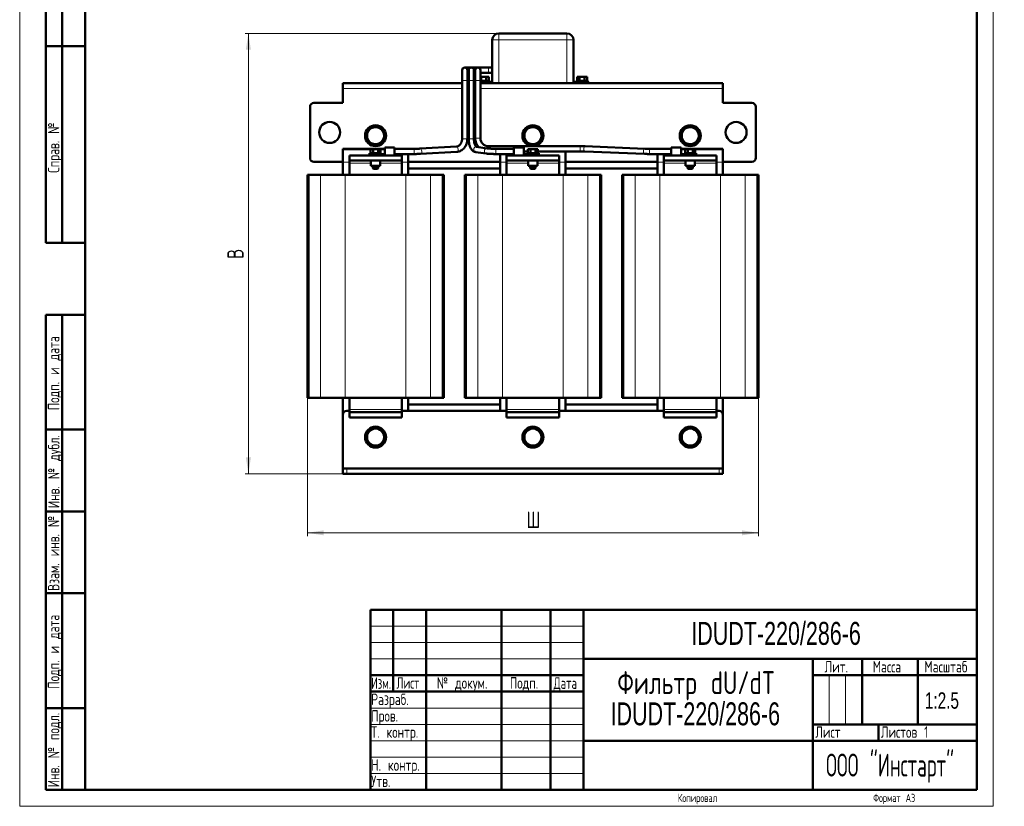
# Model space of a CAD drawing. Header units: millimetres. Extents: x 0 to 751, y 0 to 1050.
# Tile 1 of 2: x 0 to 751, y 0 to 600. Entities that reach past the tile are written whole.
import ezdxf

# ---------------------------------------------------------------- set-up
doc = ezdxf.new("R2010")
doc.units = ezdxf.units.MM
doc.header["$LTSCALE"] = 2.5
doc.linetypes.add('SLD-Сплошная', pattern=[0])
doc.styles.add('SLDTEXTSTYLE0', font='TXT', dxfattribs={"width": 0.7})
doc.styles.add('SLDTEXTSTYLE1', font='TXT', dxfattribs={"width": 0.7, "bigfont": 'bigfont'})
doc.styles.add('SLDTEXTSTYLE2', font='TXT', dxfattribs={"width": 0.705079, "bigfont": 'bigfont'})
doc.styles.add('SLDTEXTSTYLE3', font='TXT', dxfattribs={"width": 0.648852, "bigfont": 'bigfont'})
doc.styles.add('SLDTEXTSTYLE4', font='TXT', dxfattribs={"width": 0.632021, "bigfont": 'bigfont'})
doc.styles.add('SLDTEXTSTYLE5', font='TXT', dxfattribs={"width": 0.625377, "bigfont": 'bigfont'})
doc.styles.add('SLDTEXTSTYLE6', font='TXT', dxfattribs={"width": 0.578033, "bigfont": 'bigfont'})
doc.dimstyles.new('SLDDIMSTYLE0', dxfattribs={"dimtxt": 12.5, "dimasz": 12.5, "dimexe": 0, "dimexo": 0.0625, "dimgap": 3.125, "dimtad": 2, "dimdec": 1, "dimrnd": 1e-09, "dimzin": 12, "dimdsep": 46, "dimtxsty": 'SLDTEXTSTYLE0', "dimsah": 1, "dimcen": 0.09, "dimadec": 0, "dimazin": 3, "dimtfac": 1, "dimtdec": 3, "dimtofl": 0, "dimtmove": 0, "dimatfit": 3, "dimfxl": 0, "dimfrac": 2, "dimtolj": 1, "dimtzin": 12, "dimarcsym": 0})

# ---------------------------------------------------------------- blocks, each defined once
blk = doc.blocks.new('SW_NOTE_0')
at = {"color": 0, "linetype": 'Continuous', "lineweight": 0, "char_height": 17.5, "attachment_point": 2}
for s, insert, style in [('Фильтр dU/dT', (65.62, 22.49), 'SLDTEXTSTYLE1'), ('IDUDT-220/286-6', (64.99, -1.26), 'SLDTEXTSTYLE0')]:
    blk.add_mtext(s, dxfattribs=dict(at, insert=insert, style=style))
blk = doc.blocks.new('_D')
at = {"color": 7, "linetype": 'SLD-Сплошная', "lineweight": 0}
for p, q in [((219.44, 311.64), (219.44, 206.17)), ((563.44, 311.64), (563.44, 206.17)), ((219.44, 208.67), (563.44, 208.67))]:
    blk.add_line(p, q, dxfattribs=at)
at = {"color": 7, "linetype": 'SLD-Сплошная', "lineweight": 18}
for points in [[(219.44, 208.67), (231.94, 206.74), (231.94, 210.59)], [(563.44, 208.67), (550.94, 210.59), (550.94, 206.74)]]:
    blk.add_solid(points, dxfattribs=at)
at = {"color": 7, "linetype": 'SLD-Сплошная', "lineweight": 18, "insert": (386.55, 224.78), "char_height": 12.5, "attachment_point": 1, "style": 'SLDTEXTSTYLE1'}
blk.add_mtext('Ш', dxfattribs=at)
blk = doc.blocks.new('_D_1')
at = {"color": 7, "linetype": 'SLD-Сплошная', "lineweight": 0}
for p, q in [((365.41, 589.67), (171.94, 589.67)), ((174.44, 253.67), (174.44, 589.67)), ((249.41, 253.67), (171.94, 253.67))]:
    blk.add_line(p, q, dxfattribs=at)
at = {"color": 7, "linetype": 'SLD-Сплошная', "lineweight": 18}
for points in [[(174.44, 589.67), (172.51, 577.17), (176.36, 577.17)], [(174.44, 253.67), (176.36, 266.17), (172.51, 266.17)]]:
    blk.add_solid(points, dxfattribs=at)
at = {"color": 7, "linetype": 'SLD-Сплошная', "lineweight": 18, "insert": (158.32, 417.66), "char_height": 12.5, "attachment_point": 1, "rotation": 90, "style": 'SLDTEXTSTYLE1'}
blk.add_mtext('В', dxfattribs=at)

msp = doc.modelspace()

# ---------------------------------------------------------------- linework, layer by layer
at = {"color": 7, "linetype": 'SLD-Сплошная', "lineweight": 18}
for p, q in [((0, 1050), (0, 0)), ((742.5, 1050), (742.5, 0)), ((267.5, 137.5), (430, 137.5)), ((267.5, 125), (430, 125)), ((267.5, 112.5), (430, 112.5)), ((617.5, 100), (617.5, 62.5)), ((630, 100), (630, 62.5)), ((267.5, 75), (430, 75)), ((267.5, 62.5), (430, 62.5)), ((267.5, 50), (430, 50)), ((267.5, 37.5), (430, 37.5)), ((267.5, 25), (430, 25)), ((0, 0), (742.5, 0))]:
    msp.add_line(p, q, dxfattribs=at)
at = {"color": 7, "linetype": 'SLD-Сплошная', "lineweight": 50}
for p, q in [((50, 1037.5), (50, 12.5)), ((50, 1037.5), (50, 12.5)), ((730, 12.5), (730, 1037.5)), ((20, 430), (20, 730)), ((20, 430), (20, 730)), ((32.5, 430), (32.5, 730)), ((32.5, 430), (32.5, 730)), ((417.44, 589.67), (365.44, 589.67)), ((20, 580), (50, 580)), ((50, 580), (20, 580)), ((360.44, 584.67), (360.44, 552.67)), ((422.44, 552.67), (422.44, 584.67)), ((344.48, 563.67), (339.48, 563.67)), ((349.48, 563.67), (344.48, 563.67)), ((357.48, 563.67), (349.48, 563.67)), ((360.44, 563.67), (357.48, 563.67)), ((337.48, 561.67), (337.48, 553.67)), ((341.48, 553.67), (341.48, 561.67)), ((341.48, 559.67), (342.48, 559.67)), ((342.48, 561.67), (342.48, 553.67)), ((346.48, 553.67), (346.48, 561.67)), ((346.48, 559.67), (347.48, 559.67)), ((347.48, 561.67), (347.48, 553.67)), ((351.48, 553.67), (351.48, 561.67)), ((351.48, 559.67), (357.48, 559.67)), ((351.48, 556.47), (352.03, 556.47)), ((352.03, 553.47), (352.03, 556.47)), ((352.03, 556.47), (355.84, 556.47)), ((355.84, 553.47), (355.84, 556.47)), ((355.84, 556.47), (357.75, 556.47)), ((357.48, 559.67), (360.44, 559.67)), ((357.75, 553.47), (357.75, 556.47)), ((425.13, 553.47), (425.13, 556.47)), ((425.13, 556.47), (427.03, 556.47)), ((427.03, 553.47), (427.03, 556.47)), ((427.03, 556.47), (430.84, 556.47)), ((430.84, 553.47), (430.84, 556.47)), ((430.84, 556.47), (432.75, 556.47)), ((432.75, 553.47), (432.75, 556.47)), ((337.48, 551.67), (246.44, 551.67)), ((246.44, 551.67), (246.44, 547.67)), ((337.48, 553.67), (337.48, 509.31)), ((341.48, 509.31), (341.48, 553.67)), ((342.48, 551.67), (341.48, 551.67)), ((342.48, 553.67), (342.48, 509.14)), ((346.48, 509.14), (346.48, 553.67)), ((347.48, 551.67), (346.48, 551.67)), ((347.48, 553.67), (347.48, 509.67)), ((351.48, 509.67), (351.48, 553.67)), ((351.48, 553.47), (358.44, 553.47)), ((351.48, 552.67), (360.44, 552.67)), ((360.44, 551.67), (351.48, 551.67)), ((358.44, 552.67), (358.44, 553.47)), ((360.44, 552.67), (360.44, 551.67)), ((365.44, 551.67), (360.44, 551.67)), ((417.44, 551.67), (365.44, 551.67)), ((422.44, 551.67), (417.44, 551.67)), ((422.44, 551.67), (422.44, 552.67)), ((422.44, 552.67), (433.23, 552.67)), ((536.44, 551.67), (422.44, 551.67)), ((424.44, 553.47), (424.44, 552.67)), ((424.44, 553.47), (433.44, 553.47)), ((433.91, 552.67), (433.23, 552.67)), ((433.44, 552.67), (433.44, 553.47)), ((433.91, 551.67), (433.91, 552.67)), ((536.44, 547.67), (536.44, 551.67)), ((246.44, 547.67), (246.44, 536.67)), ((536.44, 536.67), (536.44, 547.67)), ((221.44, 533.67), (221.44, 494.67)), ((246.44, 536.67), (224.44, 536.67)), ((558.44, 536.67), (536.44, 536.67)), ((561.44, 494.67), (561.44, 533.67)), ((271.44, 519.17), (268.19, 517.3)), ((274.69, 517.3), (271.44, 519.17)), ((391.44, 519.17), (388.19, 517.3)), ((394.69, 517.3), (391.44, 519.17)), ((511.44, 519.17), (508.19, 517.3)), ((514.69, 517.3), (511.44, 519.17)), ((268.19, 517.3), (264.94, 515.42)), ((264.94, 515.42), (264.94, 511.67)), ((264.94, 511.67), (264.94, 507.91)), ((277.94, 515.42), (274.69, 517.3)), ((277.94, 511.67), (277.94, 515.42)), ((277.94, 507.91), (277.94, 511.67)), ((388.19, 517.3), (384.94, 515.42)), ((384.94, 515.42), (384.94, 511.67)), ((384.94, 511.67), (384.94, 507.91)), ((397.94, 515.42), (394.69, 517.3)), ((397.94, 511.67), (397.94, 515.42)), ((397.94, 507.91), (397.94, 511.67)), ((508.19, 517.3), (504.94, 515.42)), ((504.94, 515.42), (504.94, 511.67)), ((504.94, 511.67), (504.94, 507.91)), ((517.94, 515.42), (514.69, 517.3)), ((517.94, 511.67), (517.94, 515.42)), ((517.94, 507.91), (517.94, 511.67)), ((264.94, 507.91), (268.19, 506.04)), ((268.19, 506.04), (271.44, 504.16)), ((271.44, 504.16), (274.69, 506.04)), ((274.69, 506.04), (277.94, 507.91)), ((333.14, 503.32), (305.46, 501.79)), ((427.52, 503.67), (357.48, 503.67)), ((384.94, 507.91), (388.19, 506.04)), ((388.19, 506.04), (391.44, 504.16)), ((391.44, 504.16), (394.69, 506.04)), ((394.69, 506.04), (397.94, 507.91)), ((476.83, 501.74), (431.31, 503.59)), ((504.94, 507.91), (508.19, 506.04)), ((508.19, 506.04), (511.44, 504.16)), ((511.44, 504.16), (514.69, 506.04)), ((514.69, 506.04), (517.94, 507.91)), ((246.44, 501.42), (246.44, 501.67)), ((246.44, 501.67), (278.43, 501.67)), ((246.44, 501.42), (278.43, 501.42)), ((246.44, 501.42), (246.44, 491.42)), ((251.44, 496.67), (251.44, 492.67)), ((291.44, 496.67), (251.44, 496.67)), ((266.94, 498.33), (266.94, 497.53)), ((266.94, 498.33), (275.94, 498.33)), ((266.94, 497.53), (274.27, 497.53)), ((267.63, 498.33), (267.63, 501.33)), ((267.63, 501.33), (269.53, 501.33)), ((267.68, 496.67), (267.68, 497.53)), ((269.53, 498.33), (269.53, 501.33)), ((269.53, 501.33), (273.34, 501.33)), ((273.34, 498.33), (273.34, 501.33)), ((273.34, 501.33), (275.25, 501.33)), ((274.27, 497.53), (278.43, 497.53)), ((275.25, 498.33), (275.25, 501.33)), ((275.94, 497.53), (275.94, 498.33)), ((285.95, 502.69), (278.43, 502.69)), ((278.43, 502.69), (278.43, 497.28)), ((278.43, 497.28), (278.43, 496.67)), ((285.95, 496.67), (285.95, 502.69)), ((300.93, 501.68), (285.95, 501.68)), ((285.95, 497.68), (300.93, 497.68)), ((291.44, 496.67), (291.44, 492.67)), ((296.44, 497.68), (296.44, 491.42)), ((305.68, 497.79), (333.36, 499.32)), ((347.79, 499.18), (355.93, 498.02)), ((356.49, 501.98), (348.35, 503.14)), ((376.92, 501.68), (363.23, 501.68)), ((363.23, 497.68), (376.92, 497.68)), ((366.44, 497.68), (366.44, 491.42)), ((411.44, 496.67), (371.44, 496.67)), ((371.44, 496.67), (371.44, 492.67)), ((384.45, 502.69), (376.92, 502.69)), ((376.92, 502.69), (376.92, 499.68)), ((376.92, 499.68), (376.92, 496.67)), ((384.45, 497.28), (384.45, 502.69)), ((384.45, 499.67), (387.63, 499.67)), ((384.45, 497.53), (388.6, 497.53)), ((384.45, 496.67), (384.45, 497.28)), ((386.94, 498.33), (386.94, 497.53)), ((386.94, 498.33), (395.94, 498.33)), ((387.63, 498.33), (387.63, 501.33)), ((387.63, 501.33), (389.53, 501.33)), ((388.6, 497.53), (395.94, 497.53)), ((389.53, 498.33), (389.53, 501.33)), ((389.53, 501.33), (393.34, 501.33)), ((393.34, 498.33), (393.34, 501.33)), ((393.34, 501.33), (395.25, 501.33)), ((395.19, 496.67), (395.19, 497.53)), ((395.25, 498.33), (395.25, 501.33)), ((395.25, 499.67), (427.52, 499.67)), ((395.94, 497.53), (395.94, 498.33)), ((411.44, 496.67), (411.44, 492.67)), ((416.44, 499.67), (416.44, 491.42)), ((431.14, 499.6), (476.66, 497.75)), ((496.92, 501.68), (480.45, 501.68)), ((480.45, 497.68), (496.92, 497.68)), ((486.44, 497.68), (486.44, 491.42)), ((531.44, 496.67), (491.44, 496.67)), ((491.44, 496.67), (491.44, 492.67)), ((504.45, 502.69), (496.92, 502.69)), ((496.92, 502.69), (496.92, 499.68)), ((496.92, 499.68), (496.92, 496.67)), ((504.45, 497.28), (504.45, 502.69)), ((504.45, 501.67), (536.44, 501.67)), ((504.45, 501.42), (536.44, 501.42)), ((504.45, 497.53), (508.6, 497.53)), ((504.45, 496.67), (504.45, 497.28)), ((506.94, 498.33), (506.94, 497.53)), ((506.94, 498.33), (515.94, 498.33)), ((507.63, 498.33), (507.63, 501.33)), ((507.63, 501.33), (509.53, 501.33)), ((508.6, 497.53), (515.94, 497.53)), ((509.53, 498.33), (509.53, 501.33)), ((509.53, 501.33), (513.34, 501.33)), ((513.34, 498.33), (513.34, 501.33)), ((513.34, 501.33), (515.25, 501.33)), ((515.19, 496.67), (515.19, 497.53)), ((515.25, 498.33), (515.25, 501.33)), ((515.94, 497.53), (515.94, 498.33)), ((531.44, 496.67), (531.44, 492.67)), ((536.44, 501.67), (536.44, 501.42)), ((536.44, 501.42), (536.44, 491.42)), ((224.44, 491.67), (246.44, 491.67)), ((246.44, 491.42), (246.44, 481.67)), ((291.44, 492.67), (251.44, 492.67)), ((251.44, 492.67), (251.44, 490.67)), ((251.44, 490.67), (251.44, 481.67)), ((267.94, 492.67), (267.94, 488.67)), ((267.94, 488.67), (274.94, 488.67)), ((269.44, 488.67), (269.44, 486.83)), ((273.44, 486.83), (273.44, 488.67)), ((274.94, 488.67), (274.94, 492.67)), ((291.44, 492.67), (291.44, 490.67)), ((291.44, 490.67), (291.44, 481.67)), ((296.44, 491.67), (366.44, 491.67)), ((296.44, 491.42), (296.44, 481.67)), ((366.44, 491.42), (366.44, 481.67)), ((411.44, 492.67), (371.44, 492.67)), ((371.44, 492.67), (371.44, 490.67)), ((371.44, 490.67), (371.44, 481.67)), ((387.94, 492.67), (387.94, 488.67)), ((387.94, 488.67), (394.94, 488.67)), ((389.44, 488.67), (389.44, 486.83)), ((393.44, 486.83), (393.44, 488.67)), ((394.94, 488.67), (394.94, 492.67)), ((411.44, 492.67), (411.44, 490.67)), ((411.44, 490.67), (411.44, 481.67)), ((416.44, 491.67), (486.44, 491.67)), ((416.44, 491.42), (416.44, 481.67)), ((486.44, 491.42), (486.44, 481.67)), ((531.44, 492.67), (491.44, 492.67)), ((491.44, 492.67), (491.44, 490.67)), ((491.44, 490.67), (491.44, 481.67)), ((507.94, 492.67), (507.94, 488.67)), ((507.94, 488.67), (514.94, 488.67)), ((509.44, 488.67), (509.44, 486.83)), ((513.44, 486.83), (513.44, 488.67)), ((514.94, 488.67), (514.94, 492.67)), ((531.44, 492.67), (531.44, 490.67)), ((531.44, 490.67), (531.44, 481.67)), ((536.44, 491.67), (558.44, 491.67)), ((536.44, 491.42), (536.44, 481.67)), ((219.44, 481.67), (219.44, 311.67)), ((220.71, 481.67), (219.44, 481.67)), ((229.57, 481.67), (220.71, 481.67)), ((248.3, 481.67), (229.57, 481.67)), ((294.58, 481.67), (248.3, 481.67)), ((269.44, 486.83), (269.94, 486.33)), ((269.44, 486.83), (271.44, 486.83)), ((269.94, 486.33), (271.44, 486.33)), ((271.44, 486.83), (273.44, 486.83)), ((271.44, 486.33), (272.94, 486.33)), ((272.94, 486.33), (273.44, 486.83)), ((313.3, 481.67), (294.58, 481.67)), ((296.44, 486.67), (366.44, 486.67)), ((322.16, 481.67), (313.3, 481.67)), ((323.44, 481.67), (322.16, 481.67)), ((323.44, 311.67), (323.44, 481.67)), ((339.44, 481.67), (339.44, 311.67)), ((340.71, 481.67), (339.44, 481.67)), ((349.57, 481.67), (340.71, 481.67)), ((368.3, 481.67), (349.57, 481.67)), ((414.58, 481.67), (368.3, 481.67)), ((389.44, 486.83), (389.94, 486.33)), ((389.44, 486.83), (391.44, 486.83)), ((389.94, 486.33), (391.44, 486.33)), ((391.44, 486.83), (393.44, 486.83)), ((391.44, 486.33), (392.94, 486.33)), ((392.94, 486.33), (393.44, 486.83)), ((433.3, 481.67), (414.58, 481.67)), ((416.44, 486.67), (486.44, 486.67)), ((442.16, 481.67), (433.3, 481.67)), ((443.44, 481.67), (442.16, 481.67)), ((443.44, 311.67), (443.44, 481.67)), ((459.44, 481.67), (459.44, 311.67)), ((460.71, 481.67), (459.44, 481.67)), ((469.57, 481.67), (460.71, 481.67)), ((488.3, 481.67), (469.57, 481.67)), ((534.58, 481.67), (488.3, 481.67)), ((509.44, 486.83), (509.94, 486.33)), ((509.44, 486.83), (511.44, 486.83)), ((509.94, 486.33), (511.44, 486.33)), ((511.44, 486.83), (513.44, 486.83)), ((511.44, 486.33), (512.94, 486.33)), ((512.94, 486.33), (513.44, 486.83)), ((553.3, 481.67), (534.58, 481.67)), ((562.16, 481.67), (553.3, 481.67)), ((563.44, 481.67), (562.16, 481.67)), ((563.44, 311.67), (563.44, 481.67)), ((20, 430), (50, 430)), ((20, 12.5), (20, 375)), ((20, 375), (50, 375)), ((32.5, 12.5), (32.5, 375)), ((220.71, 311.67), (219.44, 311.67)), ((229.57, 311.67), (220.71, 311.67)), ((248.3, 311.67), (229.57, 311.67)), ((246.44, 311.67), (246.44, 298.67)), ((294.58, 311.67), (248.3, 311.67)), ((251.44, 302.67), (251.44, 311.67)), ((291.44, 302.67), (291.44, 311.67)), ((313.3, 311.67), (294.58, 311.67)), ((296.44, 301.67), (296.44, 311.67)), ((322.16, 311.67), (313.3, 311.67)), ((323.44, 311.67), (322.16, 311.67)), ((340.71, 311.67), (339.44, 311.67)), ((349.57, 311.67), (340.71, 311.67)), ((368.3, 311.67), (349.57, 311.67)), ((366.44, 311.67), (366.44, 301.67)), ((414.58, 311.67), (368.3, 311.67)), ((371.44, 302.67), (371.44, 311.67)), ((411.44, 302.67), (411.44, 311.67)), ((433.3, 311.67), (414.58, 311.67)), ((416.44, 301.67), (416.44, 311.67)), ((442.16, 311.67), (433.3, 311.67)), ((443.44, 311.67), (442.16, 311.67)), ((460.71, 311.67), (459.44, 311.67)), ((469.57, 311.67), (460.71, 311.67)), ((488.3, 311.67), (469.57, 311.67)), ((486.44, 311.67), (486.44, 301.67)), ((534.58, 311.67), (488.3, 311.67)), ((491.44, 302.67), (491.44, 311.67)), ((531.44, 302.67), (531.44, 311.67)), ((553.3, 311.67), (534.58, 311.67)), ((536.44, 298.67), (536.44, 311.67)), ((562.16, 311.67), (553.3, 311.67)), ((563.44, 311.67), (562.16, 311.67)), ((251.44, 301.67), (249.44, 301.67)), ((251.44, 300.67), (251.44, 302.67)), ((251.44, 300.67), (291.44, 300.67)), ((251.44, 296.67), (251.44, 300.67)), ((291.44, 300.67), (291.44, 302.67)), ((371.44, 301.67), (291.44, 301.67)), ((291.44, 296.67), (291.44, 300.67)), ((366.44, 306.67), (296.44, 306.67)), ((371.44, 300.67), (371.44, 302.67)), ((371.44, 300.67), (411.44, 300.67)), ((371.44, 296.67), (371.44, 300.67)), ((411.44, 300.67), (411.44, 302.67)), ((491.44, 301.67), (411.44, 301.67)), ((411.44, 296.67), (411.44, 300.67)), ((486.44, 306.67), (416.44, 306.67)), ((491.44, 300.67), (491.44, 302.67)), ((491.44, 300.67), (531.44, 300.67)), ((491.44, 296.67), (491.44, 300.67)), ((531.44, 300.67), (531.44, 302.67)), ((533.44, 301.67), (531.44, 301.67)), ((531.44, 296.67), (531.44, 300.67)), ((246.44, 298.67), (246.44, 257.67)), ((251.44, 296.67), (291.44, 296.67)), ((371.44, 296.67), (411.44, 296.67)), ((491.44, 296.67), (531.44, 296.67)), ((536.44, 298.67), (536.44, 257.67)), ((50, 287.5), (20, 287.5)), ((268.19, 287.3), (264.94, 285.42)), ((264.94, 285.42), (264.94, 281.67)), ((271.44, 289.17), (268.19, 287.3)), ((274.69, 287.3), (271.44, 289.17)), ((277.94, 285.42), (274.69, 287.3)), ((277.94, 281.67), (277.94, 285.42)), ((388.19, 287.3), (384.94, 285.42)), ((384.94, 285.42), (384.94, 281.67)), ((391.44, 289.17), (388.19, 287.3)), ((394.69, 287.3), (391.44, 289.17)), ((397.94, 285.42), (394.69, 287.3)), ((397.94, 281.67), (397.94, 285.42)), ((508.19, 287.3), (504.94, 285.42)), ((504.94, 285.42), (504.94, 281.67)), ((511.44, 289.17), (508.19, 287.3)), ((514.69, 287.3), (511.44, 289.17)), ((517.94, 285.42), (514.69, 287.3)), ((517.94, 281.67), (517.94, 285.42)), ((264.94, 281.67), (264.94, 277.91)), ((264.94, 277.91), (268.19, 276.04)), ((274.69, 276.04), (277.94, 277.91)), ((277.94, 277.91), (277.94, 281.67)), ((384.94, 281.67), (384.94, 277.91)), ((384.94, 277.91), (388.19, 276.04)), ((394.69, 276.04), (397.94, 277.91)), ((397.94, 277.91), (397.94, 281.67)), ((504.94, 281.67), (504.94, 277.91)), ((504.94, 277.91), (508.19, 276.04)), ((514.69, 276.04), (517.94, 277.91)), ((517.94, 277.91), (517.94, 281.67)), ((268.19, 276.04), (271.44, 274.16)), ((271.44, 274.16), (274.69, 276.04)), ((388.19, 276.04), (391.44, 274.16)), ((391.44, 274.16), (394.69, 276.04)), ((508.19, 276.04), (511.44, 274.16)), ((511.44, 274.16), (514.69, 276.04)), ((246.44, 257.67), (246.44, 253.67)), ((249.44, 257.67), (246.44, 257.67)), ((533.44, 257.67), (249.44, 257.67)), ((536.44, 257.67), (533.44, 257.67)), ((536.44, 257.67), (536.44, 253.67)), ((246.44, 253.67), (249.44, 253.67)), ((249.44, 253.67), (533.44, 253.67)), ((533.44, 253.67), (536.44, 253.67)), ((50, 225), (20, 225)), ((50, 162.5), (20, 162.5)), ((267.5, 150), (730, 150)), ((267.5, 150), (267.5, 12.5)), ((285, 87.5), (285, 150)), ((310, 150), (310, 12.5)), ((367.5, 150), (367.5, 12.5)), ((405, 150), (405, 12.5)), ((430, 150), (430, 12.5)), ((430, 112.5), (730, 112.5)), ((605, 112.5), (605, 12.5)), ((642.5, 112.5), (642.5, 62.5)), ((685, 112.5), (685, 62.5)), ((267.5, 100), (430, 100)), ((605, 100), (730, 100)), ((267.5, 87.5), (430, 87.5)), ((20, 75), (50, 75)), ((605, 62.5), (730, 62.5)), ((655, 62.5), (655, 50)), ((430, 50), (730, 50)), ((20, 12.5), (50, 12.5)), ((50, 12.5), (730, 12.5))]:
    msp.add_line(p, q, dxfattribs=at)
at = {"color": 8, "linetype": 'SLD-Сплошная', "lineweight": 18}
for p, q in [((365.44, 584.67), (365.44, 589.67)), ((417.44, 584.67), (417.44, 589.67)), ((365.44, 584.67), (360.44, 584.67)), ((365.44, 584.67), (417.44, 584.67)), ((365.44, 551.67), (365.44, 584.67)), ((422.44, 584.67), (417.44, 584.67)), ((417.44, 584.67), (417.44, 551.67)), ((357.48, 559.67), (357.48, 563.67)), ((337.48, 553.67), (339.48, 553.67)), ((339.48, 553.67), (341.48, 553.67)), ((342.48, 553.67), (344.48, 553.67)), ((344.48, 553.67), (346.48, 553.67)), ((349.48, 553.67), (347.48, 553.67)), ((351.48, 553.67), (349.48, 553.67)), ((433.23, 552.67), (433.23, 551.67)), ((337.48, 547.67), (246.44, 547.67)), ((342.48, 547.67), (341.48, 547.67)), ((347.48, 547.67), (346.48, 547.67)), ((536.44, 547.67), (351.48, 547.67)), ((337.48, 509.31), (339.48, 509.31)), ((339.48, 509.31), (341.48, 509.31)), ((342.48, 509.14), (344.48, 509.14)), ((344.48, 509.14), (346.48, 509.14)), ((351.48, 509.67), (347.48, 509.67)), ((357.48, 503.67), (357.48, 501.88)), ((427.52, 499.67), (427.52, 503.67)), ((273.58, 496.67), (273.58, 497.53)), ((300.93, 501.68), (300.93, 499.52)), ((300.93, 499.52), (300.93, 497.68)), ((363.23, 499.52), (363.23, 501.68)), ((363.23, 497.68), (363.23, 499.52)), ((389.3, 497.53), (389.3, 496.67)), ((480.45, 501.68), (480.45, 497.68)), ((509.3, 497.53), (509.3, 496.67)), ((251.44, 491.42), (246.44, 491.42)), ((251.44, 490.67), (267.94, 490.67)), ((274.94, 490.67), (291.44, 490.67)), ((296.44, 491.42), (291.44, 491.42)), ((371.44, 491.42), (366.44, 491.42)), ((371.44, 490.67), (387.94, 490.67)), ((394.94, 490.67), (411.44, 490.67)), ((416.44, 491.42), (411.44, 491.42)), ((491.44, 491.42), (486.44, 491.42)), ((491.44, 490.67), (507.94, 490.67)), ((514.94, 490.67), (531.44, 490.67)), ((536.44, 491.42), (531.44, 491.42)), ((220.71, 311.67), (220.71, 481.67)), ((229.57, 481.67), (229.57, 311.67)), ((248.3, 311.67), (248.3, 481.67)), ((294.58, 481.67), (294.58, 311.67)), ((313.3, 311.67), (313.3, 481.67)), ((322.16, 481.67), (322.16, 311.67)), ((340.71, 311.67), (340.71, 481.67)), ((349.57, 481.67), (349.57, 311.67)), ((368.3, 311.67), (368.3, 481.67)), ((414.58, 481.67), (414.58, 311.67)), ((433.3, 311.67), (433.3, 481.67)), ((442.16, 481.67), (442.16, 311.67)), ((460.71, 311.67), (460.71, 481.67)), ((469.57, 481.67), (469.57, 311.67)), ((488.3, 311.67), (488.3, 481.67)), ((534.58, 481.67), (534.58, 311.67)), ((553.3, 311.67), (553.3, 481.67)), ((562.16, 481.67), (562.16, 311.67)), ((291.44, 302.67), (251.44, 302.67)), ((411.44, 302.67), (371.44, 302.67)), ((531.44, 302.67), (491.44, 302.67)), ((249.44, 253.67), (249.44, 257.67)), ((533.44, 257.67), (533.44, 253.67))]:
    msp.add_line(p, q, dxfattribs=at)
at = {"color": 8, "linetype": 'SLD-Сплошная', "lineweight": 18, "flags": 128}
for points in [[(333.14, 503.32), (333.18, 503.32), (333.63, 503.17), (334.02, 502.73), (334.29, 502.09), (334.41, 501.32), (334.35, 500.56), (334.12, 499.91), (333.76, 499.48), (333.36, 499.32)], [(431.14, 499.6), (430.87, 499.7), (430.57, 500.09), (430.37, 500.7), (430.3, 501.46), (430.37, 502.23), (430.57, 502.91), (430.87, 503.38), (431.22, 503.59), (431.31, 503.59)], [(305.44, 501.79), (305.49, 501.79), (305.94, 501.64), (306.33, 501.2), (306.61, 500.56), (306.72, 499.79)], [(306.72, 499.79), (306.66, 499.03), (306.43, 498.38), (306.08, 497.95), (305.67, 497.79)], [(347.79, 499.18), (347.34, 499.31), (346.79, 499.75), (346.43, 500.39), (346.32, 501.16), (346.48, 501.92), (346.88, 502.57), (347.46, 503), (348.14, 503.15), (348.35, 503.14)], [(355.95, 498.02), (355.48, 498.16), (354.92, 498.59), (354.56, 499.24), (354.46, 500), (354.61, 500.76), (355.02, 501.41), (355.6, 501.84), (356.27, 501.99), (356.49, 501.98)], [(476.67, 497.75), (476.33, 497.9), (476.05, 498.33), (475.87, 498.98), (475.82, 499.75), (475.92, 500.51), (476.14, 501.16), (476.45, 501.59), (476.81, 501.75), (476.83, 501.74)]]:
    msp.add_lwpolyline(points, dxfattribs=at)
at = {"color": 7, "linetype": 'SLD-Сплошная', "lineweight": 50}
for centre in [(236.44, 514.17), (271.44, 511.67), (391.44, 511.67), (511.44, 511.67), (546.44, 514.17), (271.44, 281.67), (391.44, 281.67), (511.44, 281.67)]:
    msp.add_circle(centre, 8, dxfattribs=at)
for centre, radius, start, end in [((365.44, 584.67), 5, 90, 180), ((417.44, 584.67), 5, 0, 90), ((339.48, 561.67), 2, 0, 180), ((344.48, 561.67), 2, 0, 180), ((349.48, 561.67), 2, 90, 180), ((349.48, 561.67), 2, 0, 90), ((224.44, 533.67), 3, 90, 180), ((558.44, 533.67), 3, 0, 90), ((271.44, 511.67), 6.5, 120, 180), ((271.44, 511.67), 6.5, 180, 240), ((271.44, 511.67), 6.5, 60, 120), ((271.44, 511.67), 6.5, 360, 60), ((271.44, 511.67), 6.5, 300, 360), ((391.44, 511.67), 6.5, 120, 180), ((391.44, 511.67), 6.5, 180, 240), ((391.44, 511.67), 6.5, 60, 120), ((391.44, 511.67), 6.5, 360, 60), ((391.44, 511.67), 6.5, 300, 360), ((511.44, 511.67), 6.5, 120, 180), ((511.44, 511.67), 6.5, 180, 240), ((511.44, 511.67), 6.5, 60, 120), ((511.44, 511.67), 6.5, 360, 60), ((511.44, 511.67), 6.5, 300, 360), ((271.44, 511.67), 6.5, 240, 300), ((357.48, 509.67), 10, 180, 222.71372), ((357.48, 509.67), 6, 180, 270), ((391.44, 511.67), 6.5, 240, 300), ((511.44, 511.67), 6.5, 240, 300), ((224.44, 494.67), 3, 180, 270), ((558.44, 494.67), 3, 270, 0), ((249.44, 298.67), 3, 90, 180), ((533.44, 298.67), 3, 0, 90), ((271.44, 281.67), 6.5, 120, 180), ((271.44, 281.67), 6.5, 60, 120), ((271.44, 281.67), 6.5, 360, 60), ((391.44, 281.67), 6.5, 120, 180), ((391.44, 281.67), 6.5, 60, 120), ((391.44, 281.67), 6.5, 360, 60), ((511.44, 281.67), 6.5, 120, 180), ((511.44, 281.67), 6.5, 60, 120), ((511.44, 281.67), 6.5, 360, 60), ((271.44, 281.67), 6.5, 180, 240), ((271.44, 281.67), 6.5, 300, 360), ((391.44, 281.67), 6.5, 180, 240), ((391.44, 281.67), 6.5, 300, 360), ((511.44, 281.67), 6.5, 180, 240), ((511.44, 281.67), 6.5, 300, 360), ((271.44, 281.67), 6.5, 240, 300), ((391.44, 281.67), 6.5, 240, 300), ((511.44, 281.67), 6.5, 240, 300)]:
    msp.add_arc(centre, radius, start, end, dxfattribs=at)
for points, knots in [([(337.48, 509.31), (337.46, 508.84), (337.43, 508.17), (337.21, 507.24), (336.97, 506.49), (336.57, 505.68), (336.06, 504.93), (335.45, 504.29), (334.74, 503.78), (333.96, 503.42), (333.42, 503.36), (333.14, 503.32)], [0, 0, 0, 0, 0.1491873, 0.2080619, 0.305347, 0.4055005, 0.5125073, 0.6245913, 0.7424429, 0.8683154, 1, 1, 1, 1]), ([(333.36, 499.35), (333.77, 499.38), (334.65, 499.45), (335.97, 499.91), (337.27, 500.62), (338.43, 501.58), (339.43, 502.72), (340.22, 503.98), (340.78, 505.24), (341.13, 506.4), (341.42, 507.73), (341.46, 508.69), (341.48, 509.31)], [0, 0, 0, 0, 0.091646, 0.199986, 0.308647, 0.417298, 0.525054, 0.630104, 0.727669, 0.806975, 0.875984, 1, 1, 1, 1]), ([(342.48, 509.14), (342.5, 508.55), (342.52, 507.72), (342.66, 506.53), (342.83, 505.54), (343.11, 504.43), (343.47, 503.35), (343.93, 502.33), (344.49, 501.38), (345.17, 500.56), (345.95, 499.88), (346.85, 499.37), (347.53, 499.24), (347.86, 499.17)], [0, 0, 0, 0, 0.123781, 0.173937, 0.25641, 0.34067, 0.429993, 0.522197, 0.616755, 0.71308, 0.809538, 0.905047, 1, 1, 1, 1]), ([(348.34, 503.14), (348.35, 503.14), (348.36, 503.14), (348.22, 503.2), (347.96, 503.45), (347.64, 503.89), (347.32, 504.52), (347.02, 505.31), (346.79, 506.16), (346.64, 507.01), (346.51, 507.98), (346.5, 508.69), (346.48, 509.14)], [0, 0, 0, 0, 0.051964, 0.162071, 0.26715, 0.372488, 0.47947, 0.585627, 0.698576, 0.78368, 0.866238, 1, 1, 1, 1]), ([(431.3, 503.59), (431.17, 503.6), (430.76, 503.62), (430.01, 503.64), (428.89, 503.66), (428.05, 503.66), (427.52, 503.67)], [0, 0, 0, 0, 0.112217, 0.360387, 0.597846, 1, 1, 1, 1]), ([(305.44, 501.79), (305.38, 501.78), (305.01, 501.76), (304.28, 501.73), (303.34, 501.7), (302.25, 501.68), (301.44, 501.68), (300.93, 501.68)], [0, 0, 0, 0, 0.053088, 0.305156, 0.499012, 0.683596, 1, 1, 1, 1]), ([(300.93, 497.68), (301.48, 497.68), (302.24, 497.68), (303.33, 497.7), (304.2, 497.73), (305.04, 497.76), (305.5, 497.79), (305.67, 497.8)], [0, 0, 0, 0, 0.323271, 0.453107, 0.664824, 0.877607, 1, 1, 1, 1]), ([(355.95, 498.02), (356.08, 498), (356.51, 497.94), (357.43, 497.86), (358.62, 497.78), (359.74, 497.73), (360.73, 497.7), (361.86, 497.68), (362.7, 497.68), (363.23, 497.68)], [0, 0, 0, 0, 0.085437, 0.2805032, 0.4575738, 0.6025514, 0.7136536, 0.8199607, 1, 1, 1, 1]), ([(363.23, 501.68), (362.7, 501.68), (361.97, 501.68), (360.93, 501.7), (360.09, 501.72), (359.18, 501.76), (358.33, 501.81), (357.58, 501.86), (356.98, 501.92), (356.62, 501.96), (356.5, 501.98), (356.49, 501.98)], [0, 0, 0, 0, 0.187204, 0.262508, 0.384923, 0.507409, 0.633538, 0.758374, 0.879098, 0.992747, 1, 1, 1, 1]), ([(427.52, 499.67), (428.04, 499.66), (428.78, 499.66), (429.81, 499.64), (430.51, 499.62), (430.97, 499.6), (431.14, 499.6)], [0, 0, 0, 0, 0.4146483, 0.5814433, 0.8525864, 1, 1, 1, 1]), ([(476.67, 497.75), (476.8, 497.74), (477.21, 497.73), (477.96, 497.71), (479.08, 497.68), (479.92, 497.68), (480.45, 497.68)], [0, 0, 0, 0, 0.112217, 0.360387, 0.597846, 1, 1, 1, 1]), ([(480.45, 501.68), (479.92, 501.68), (479.19, 501.68), (478.16, 501.7), (477.46, 501.72), (477, 501.74), (476.83, 501.75)], [0, 0, 0, 0, 0.414644, 0.581437, 0.852578, 1, 1, 1, 1])]:
    msp.add_open_spline(points, degree=3, knots=knots, dxfattribs=at)

# ---------------------------------------------------------------- block references
at = {"color": 7, "linetype": 'Continuous', "lineweight": 0}
msp.add_blockref('SW_NOTE_0', (450.35, 80.58), dxfattribs=at)

# ---------------------------------------------------------------- texts
at = {"color": 7, "linetype": 'Continuous', "lineweight": 0, "char_height": 8.75, "attachment_point": 2, "rotation": 90, "style": 'SLDTEXTSTYLE1'}
for s, insert in [('Справ. №', (21.5, 502.53)), ('Подп. и дата', (21.5, 330.44)), ('Инв. № дубл.', (21.65, 255.34)), ('Взам. инв. №', (21.5, 193.01)), ('Подп. и дата', (21.5, 117.94)), ('Инв. № подл.', (21.5, 42.95))]:
    msp.add_mtext(s, dxfattribs=dict(at, insert=insert))
at = {"color": 7, "linetype": 'Continuous', "lineweight": 0}
for s, insert, char_height, attachment_point, style in [('IDUDT-220/286-6', (576.96, 140.69), 17.5, 2, 'SLDTEXTSTYLE0'), ('Лит.', (622.89, 110.85), 8.75, 2, 'SLDTEXTSTYLE1'), ('Масса', (661.52, 110.85), 8.75, 2, 'SLDTEXTSTYLE1'), ('Масштаб', (706.49, 110.85), 8.75, 2, 'SLDTEXTSTYLE2'), ('Изм.', (275.68, 98.35), 8.75, 2, 'SLDTEXTSTYLE5'), ('Лист', (296.14, 98.5), 8.75, 2, 'SLDTEXTSTYLE4'), ('№ докум.', (337.47, 98.5), 8.75, 2, 'SLDTEXTSTYLE1'), ('Подп.', (384.69, 98.5), 8.75, 2, 'SLDTEXTSTYLE1'), ('Дата', (416.17, 98.35), 8.75, 2, 'SLDTEXTSTYLE3'), ('Разраб.', (268.12, 86), 8.75, 1, 'SLDTEXTSTYLE1'), ('1:2.5', (703.44, 86.97), 12.5, 2, 'SLDTEXTSTYLE0'), ('Пров.', (268.12, 73.35), 8.75, 1, 'SLDTEXTSTYLE1'), ('Т. контр.', (268.12, 61), 8.75, 1, 'SLDTEXTSTYLE1'), ('Лист', (606.88, 61), 8.75, 1, 'SLDTEXTSTYLE1'), ('Листов 1', (656.88, 61), 8.75, 1, 'SLDTEXTSTYLE1'), ('ООО "Инстарт"', (663.9, 40.2), 17.5, 2, 'SLDTEXTSTYLE6'), ('Н. контр.', (268.12, 35.85), 8.75, 1, 'SLDTEXTSTYLE1'), ('Утв.', (268.12, 23.5), 8.75, 1, 'SLDTEXTSTYLE1'), ('Копировал', (517.01, 9.56), 6.25, 2, 'SLDTEXTSTYLE1'), ('Формат А3', (667.03, 9.56), 6.25, 2, 'SLDTEXTSTYLE1')]:
    msp.add_mtext(s, dxfattribs=dict(at, insert=insert, char_height=char_height, attachment_point=attachment_point, style=style))

# ---------------------------------------------------------------- dimensions: what is measured, and where the dimension line sits
at = {"color": 7, "linetype": 'SLD-Сплошная', "lineweight": 18}
dim = msp.add_linear_dim(base=(174.44, 589.67), p1=(249.44, 253.67), p2=(365.44, 589.67), angle=90, text='В', dimstyle='SLDDIMSTYLE0', dxfattribs=at)
dim.commit()
dim.dimension.update_dxf_attribs({"geometry": '_D_1', "text_midpoint": (174.44, 421.67), "dimtype": 160})
dim = msp.add_linear_dim(base=(563.44, 208.67), p1=(219.44, 311.67), p2=(563.44, 311.67), text='Ш', dimstyle='SLDDIMSTYLE0', dxfattribs=at)
dim.commit()
dim.dimension.update_dxf_attribs({"geometry": '_D', "text_midpoint": (391.44, 208.67), "dimtype": 160})

doc.saveas('drawing.dxf')
